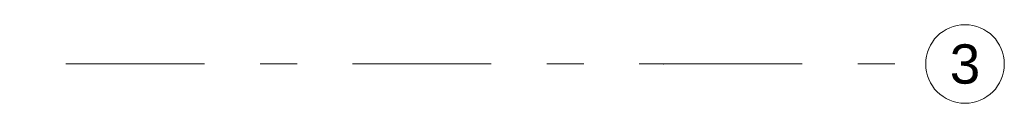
# Model space of a CAD drawing. Header units: millimetres. Extents: x -47038 to 86296, y -75637 to 48966.
# Tile 49 of 174: x -30518 to -26761, y 11630 to 11930. Entities that reach past the tile are written whole.
import ezdxf
from ezdxf.enums import TextEntityAlignment as Align

# ---------------------------------------------------------------- set-up
doc = ezdxf.new("R2010")
doc.units = ezdxf.units.MM
doc.linetypes.add('Przerywana podwójnie', pattern=[109.361107, 52.916665, -21.166666, 14.111111, -21.166666])
doc.layers.add('410-K Osie główne_Nr_pióra__11', color=7, linetype='Continuous', lineweight=0)
doc.layers.add('XREF', color=8, linetype='Continuous', lineweight=9)
doc.layers.add('410-K Osie główne_Nr_pióra__95', color=7, linetype='Continuous', lineweight=20, true_color=0x7c7c7c)
doc.styles.add('STYL_AUTOMATYCZNY_1', font='arial.ttf')

# ---------------------------------------------------------------- blocks, each defined once
blk = doc.blocks.new('parter 2025.10.15')
at = {"layer": '410-K Osie główne_Nr_pióra__95', "color": 8, "linetype": 'Przerywana podwójnie', "lineweight": 5}
for p, q in [((-63, 633.81), (1039.92, 633.81)), ((1039.92, 633.81), (1139.92, 633.81))]:
    blk.add_line(p, q, dxfattribs=at)
at = {"layer": '410-K Osie główne_Nr_pióra__95', "color": 8, "linetype": 'Continuous', "lineweight": 5}
blk.add_circle((1154.92, 633.81), 15, dxfattribs=at)
at = {"layer": '410-K Osie główne_Nr_pióra__95', "color": 8, "linetype": 'Przerywana podwójnie', "lineweight": 5}
blk.add_point((1039.92, 633.81), dxfattribs=at)
blk.add_point((1039.92, 633.81), dxfattribs=at)
at = {"layer": '410-K Osie główne_Nr_pióra__11', "color": 8, "lineweight": 5, "style": 'STYL_AUTOMATYCZNY_1'}
blk.add_text('3', height=15, dxfattribs=at).set_placement((1154.92, 641.31), align=Align.TOP_CENTER)

msp = doc.modelspace()

# ---------------------------------------------------------------- block references
at = {"layer": 'XREF', "xscale": 10, "yscale": 10, "zscale": 10}
msp.add_blockref('parter 2025.10.15', (-38460.6, 5442.3), dxfattribs=at)

doc.saveas('drawing.dxf')
